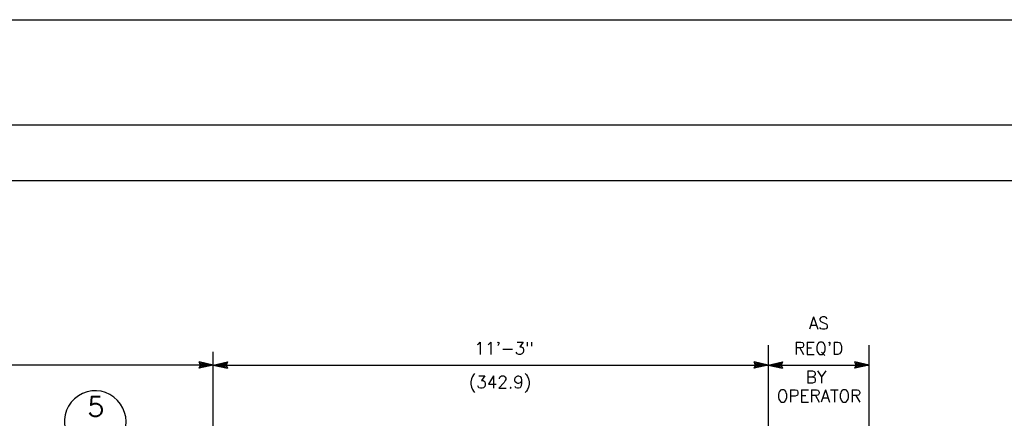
# Model space of a CAD drawing. Extents: x -21 to 2859, y -18 to 3983.
# Tile 8 of 47: x -11 to -1, y 8 to 12. Entities that reach past the tile are written whole.
import ezdxf
from ezdxf.enums import TextEntityAlignment as Align

# ---------------------------------------------------------------- set-up
doc = ezdxf.new("R2010")
doc.units = 0
doc.header["$LTSCALE"] = 25.4
doc.header["$MEASUREMENT"] = 0
doc.layers.add('PAN_RS', color=7, linetype='CONTINUOUS')
doc.layers.add('PAN_TS', color=7, linetype='CONTINUOUS')
doc.styles.add('TXT_SHX', font='txt.shx')

# ---------------------------------------------------------------- blocks, each defined once
blk = doc.blocks.new('LT2')
at = {"layer": 'PAN_TS', "color": 24, "linetype": 'CONTINUOUS'}
for p, q in [((0, 0), (-0.0015, 0.00032)), ((-0.00135, 0), (-0.0015, 0.00032)), ((0, 0), (-0.0015, -0.00032)), ((-0.0015, -0.00032), (-0.00135, 0)), ((-0.00039, 0), (-0.00136, 0.00021)), ((-0.00128, 0), (-0.00136, 0.00021)), ((-0.00039, 0), (-0.00136, -0.00021)), ((-0.00136, -0.00021), (-0.00128, 0)), ((-0.00076, 0), (-0.00122, 0.0001)), ((-0.00119, 0), (-0.00122, 0.0001)), ((-0.00076, 0), (-0.00122, -0.0001)), ((-0.00122, -0.0001), (-0.00119, 0))]:
    blk.add_line(p, q, dxfattribs=at)

msp = doc.modelspace()

# ---------------------------------------------------------------- linework, layer by layer
at = {"layer": 'PAN_RS', "color": 7, "linetype": 'CONTINUOUS'}
msp.add_arc((-10.5941, 8.0454), 0.3125, 341.96976, 193.81208, dxfattribs=at)
at = {"layer": 'PAN_TS', "color": 7, "linetype": 'CONTINUOUS'}
for p, q in [((-21.1551, 12.1254), (20.8449, 12.1254)), ((-20.2801, 11.0574), (19.9699, 11.0574)), ((-19.0021, 10.4924), (19.2399, 10.4924)), ((-3.7621, 8.8214), (-3.7621, 7.5944)), ((-2.7391, 7.0744), (-2.7391, 8.8214)), ((-9.3961, 6.6994), (-9.3961, 8.7544)), ((-9.3961, 8.6194), (-14.4731, 8.6194)), ((-9.3961, 8.6194), (-3.7621, 8.6194)), ((-3.7621, 8.6194), (-2.7391, 8.6194))]:
    msp.add_line(p, q, dxfattribs=at)

# ---------------------------------------------------------------- block references
at = {"layer": 'PAN_TS', "linetype": 'CONTINUOUS', "xscale": 96, "yscale": 96, "zscale": 96}
for p in [(-9.3961, 8.6194), (-3.7621, 8.6194), (-2.7391, 8.6194)]:
    msp.add_blockref('LT2', p, dxfattribs=at)
at = {"layer": 'PAN_TS', "linetype": 'CONTINUOUS', "xscale": 96, "yscale": 96, "zscale": 96, "rotation": 180.0000000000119}
for p in [(-9.3961, 8.6194), (-3.7621, 8.6194)]:
    msp.add_blockref('LT2', p, dxfattribs=at)

# ---------------------------------------------------------------- texts
at = {"layer": 'PAN_RS', "color": 7, "linetype": 'CONTINUOUS', "style": 'TXT_SHX'}
msp.add_text('5', height=0.2, dxfattribs=at).set_placement((-10.5882, 8.0964), align=Align.CENTER)
at = {"layer": 'PAN_TS', "color": 7, "linetype": 'CONTINUOUS', "style": 'TXT_SHX'}
for s, p in [('AS', (-3.2487, 8.9824)), ('11\'-3"', (-6.4449, 8.7274)), ("REQ'D", (-3.2512, 8.7274)), ('(342.9)', (-6.4856, 8.3834)), ('BY', (-3.2769, 8.4344)), ('OPERATOR', (-3.2469, 8.2434))]:
    msp.add_text(s, height=0.125, dxfattribs=at).set_placement(p, align=Align.CENTER)

doc.saveas('drawing.dxf')
